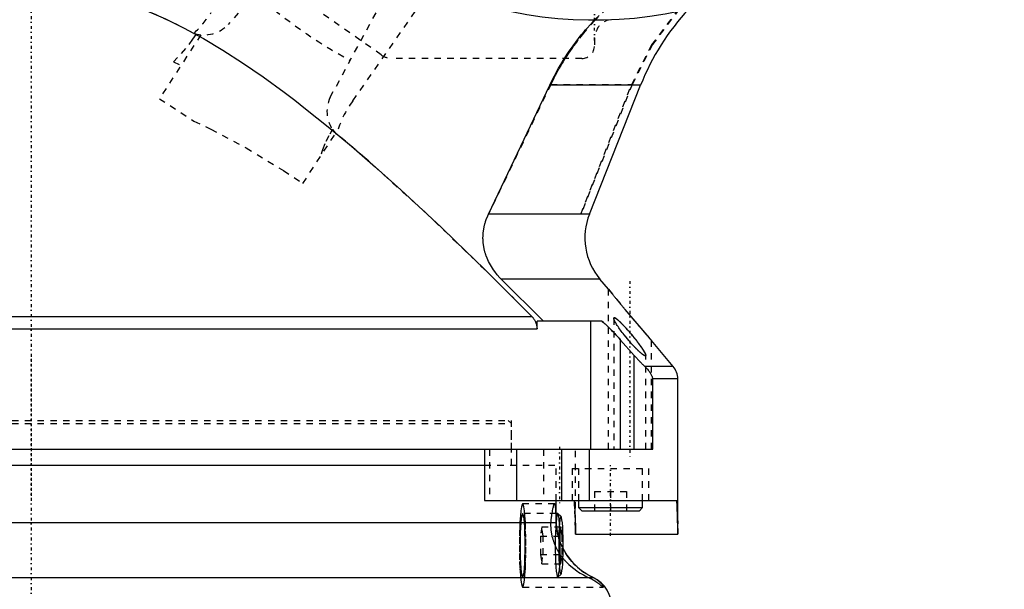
# Model space of a CAD drawing. Extents: x -152 to 484, y -5 to 754.
# Tile 4 of 13: x -2 to 152, y 177 to 266. Entities that reach past the tile are written whole.
import ezdxf

# ---------------------------------------------------------------- set-up
doc = ezdxf.new("R2010")
doc.units = 0
doc.linetypes.add('CENTER', pattern=[1.5, 0.45, -0.5, 0.05, -0.5])
doc.linetypes.add('DASHED', pattern=[2, 1, -1])
for name, color, linetype in [('AM_0', 7, 'CONTINUOUS'), ('AM_3', 7, 'DASHED'), ('AM_7', 7, 'CENTER')]:
    doc.layers.add(name, color=color, linetype=linetype)

msp = doc.modelspace()

# ---------------------------------------------------------------- linework, layer by layer
at = {"layer": 'AM_0', "color": 7, "linetype": 'CONTINUOUS'}
for p, q in [((71.44, 235.7), (80.99, 255.81)), ((95.18, 255.81), (80.99, 255.81)), ((87.2, 235.7), (95.18, 255.81)), ((87.2, 235.7), (71.44, 235.7)), ((88.84, 225.57), (73.43, 225.57)), ((80.02, 219), (73.43, 225.57)), ((90.15, 224), (88.84, 225.57)), ((92.75, 220.84), (95.86, 217.17)), ((-81.67, 219.73), (78.19, 219.73)), ((89.13, 219), (79.01, 219)), ((79.01, 217.82), (79.01, 219)), ((87.4, 199), (87.4, 219)), ((-87.66, 217.82), (79.01, 217.82)), ((92.07, 199), (92.07, 216.05)), ((92.07, 216.05), (94.21, 213.63)), ((96.83, 216.06), (96.9, 215.97)), ((100.3, 211.93), (96.9, 215.97)), ((94.21, 199), (94.21, 213.63)), ((100.3, 211.93), (95.86, 211.93)), ((97.09, 199), (97.09, 210)), ((101, 210), (97.09, 210)), ((101, 185.75), (101, 210)), ((-97, 199), (97.09, 199)), ((70.81, 199), (70.81, 191)), ((75.81, 199), (75.81, 191)), ((82.85, 199), (82.85, 191)), ((87.16, 199), (87.16, 191)), ((-82, 196.5), (70.81, 196.5)), ((70.81, 191), (100.86, 191)), ((82, 187.6), (82, 191)), ((85.5, 191), (85.5, 189.9)), ((95.5, 189.9), (95.5, 191)), ((85.5, 189.9), (86, 189.4)), ((85.5, 189.9), (95.5, 189.9)), ((86, 189.4), (95, 189.4)), ((95, 189.4), (95.5, 189.9)), ((82.25, 189), (82, 189)), ((82.77, 188.49), (82.28, 188.98)), ((-80.62, 187.6), (82, 187.6)), ((85, 185.75), (101, 185.75)), ((-108.2, 179), (87.75, 179))]:
    msp.add_line(p, q, dxfattribs=at)
for points in [[(82.64, 184.52), (82.62, 185.54), (82.59, 186.5), (82.54, 187.34), (82.48, 188.04), (82.41, 188.57), (82.33, 188.89), (82.25, 189)], [(83.1, 183.49), (83.1, 184.39), (83.08, 185.27), (83.06, 186.11), (83.02, 186.86), (82.97, 187.5), (82.91, 187.99), (82.84, 188.33), (82.77, 188.49)]]:
    msp.add_lwpolyline(points, dxfattribs=at)
for points in [[(13.77, 269, 0), (15.2, 268.52, 0), (18.08, 267.43, 0), (20.98, 266.16, 0), (22.44, 265.46, 0), (23.91, 264.71, 0), (26.89, 263.09, 0), (29.93, 261.29, 0), (33.03, 259.3, 0), (36.22, 257.12, 0), (39.49, 254.74, 0), (41.17, 253.47, 0), (42.87, 252.15, 0), (46.37, 249.35, 0), (50.01, 246.31, 0), (53.8, 243.03, 0), (57.75, 239.49, 0), (61.89, 235.67, 0), (64.04, 233.65, 0), (66.24, 231.54, 0), (70.82, 227.09, 0), (75.66, 222.28, 0), (78.19, 219.73, 0)], [(80.99, 255.81, 0), (81.13, 256.11, 0), (81.41, 256.7, 0), (81.72, 257.29, 0), (81.88, 257.59, 0), (82.04, 257.89, 0), (82.37, 258.48, 0), (82.72, 259.08, 0), (83.08, 259.67, 0), (83.45, 260.26, 0), (83.84, 260.84, 0), (84.03, 261.13, 0), (84.23, 261.42, 0), (84.64, 261.99, 0), (85.06, 262.56, 0), (85.49, 263.11, 0), (85.93, 263.66, 0), (86.38, 264.2, 0), (86.6, 264.47, 0), (86.83, 264.73, 0), (87.29, 265.25, 0), (87.76, 265.76, 0), (87.99, 266.01, 0)], [(73.43, 225.57, 0), (73.21, 225.78, 0), (72.8, 226.24, 0), (72.4, 226.74, 0), (72.22, 226.99, 0), (72.04, 227.25, 0), (71.72, 227.78, 0), (71.44, 228.31, 0), (71.2, 228.85, 0), (71.07, 229.18, 0), (71.04, 229.28, 0), (71, 229.37, 0), (70.99, 229.42, 0), (70.97, 229.47, 0), (70.94, 229.57, 0), (70.91, 229.67, 0), (70.88, 229.77, 0), (70.85, 229.87, 0), (70.83, 229.97, 0), (70.81, 230.03, 0), (70.8, 230.08, 0), (70.78, 230.18, 0), (70.75, 230.28, 0), (70.74, 230.33, 0), (70.73, 230.38, 0), (70.71, 230.49, 0), (70.7, 230.59, 0), (70.69, 230.64, 0), (70.68, 230.69, 0), (70.66, 230.8, 0), (70.65, 230.9, 0), (70.63, 231, 0), (70.62, 231.11, 0), (70.61, 231.21, 0), (70.61, 231.26, 0), (70.6, 231.31, 0), (70.59, 231.41, 0), (70.59, 231.51, 0), (70.58, 231.61, 0), (70.58, 231.71, 0), (70.58, 231.81, 0), (70.57, 231.86, 0), (70.57, 231.91, 0), (70.57, 232, 0), (70.57, 232.1, 0), (70.58, 232.2, 0), (70.58, 232.3, 0), (70.58, 232.4, 0), (70.59, 232.45, 0), (70.59, 232.5, 0), (70.59, 232.6, 0), (70.6, 232.7, 0), (70.61, 232.8, 0), (70.62, 232.9, 0), (70.64, 233.01, 0), (70.64, 233.06, 0), (70.65, 233.11, 0), (70.66, 233.21, 0), (70.68, 233.32, 0), (70.7, 233.42, 0), (70.72, 233.52, 0), (70.74, 233.62, 0), (70.75, 233.68, 0), (70.76, 233.73, 0), (70.78, 233.83, 0), (70.8, 233.93, 0), (70.82, 233.98, 0), (70.83, 234.03, 0), (70.86, 234.14, 0), (70.88, 234.24, 0), (70.9, 234.29, 0), (70.91, 234.34, 0), (70.94, 234.44, 0), (70.97, 234.54, 0), (71.09, 234.88, 0), (71.32, 235.44, 0), (71.44, 235.7, 0)], [(96.9, 215.97, 0), (96.9, 215.97, 0), (96.9, 215.98, 0), (96.89, 215.99, 0), (96.88, 215.99, 0), (96.88, 216, 0), (96.86, 216.02, 0), (96.84, 216.04, 0), (96.82, 216.07, 0), (96.79, 216.1, 0), (96.76, 216.13, 0), (96.74, 216.15, 0), (96.72, 216.17, 0), (96.69, 216.22, 0), (96.65, 216.26, 0), (96.6, 216.31, 0), (96.56, 216.37, 0), (96.51, 216.42, 0), (96.48, 216.45, 0), (96.46, 216.48, 0), (96.4, 216.54, 0), (96.35, 216.61, 0), (96.32, 216.64, 0), (96.29, 216.67, 0), (96.23, 216.74, 0), (96.17, 216.81, 0), (96.14, 216.85, 0), (96.11, 216.89, 0), (96.04, 216.96, 0), (95.98, 217.03, 0), (95.92, 217.11, 0), (95.85, 217.18, 0), (95.78, 217.26, 0), (95.75, 217.3, 0), (95.72, 217.34, 0), (95.65, 217.42, 0), (95.58, 217.5, 0), (95.51, 217.58, 0), (95.44, 217.66, 0), (95.36, 217.75, 0), (95.33, 217.79, 0), (95.29, 217.84, 0), (95.21, 217.92, 0), (95.14, 218.01, 0), (95.06, 218.1, 0), (94.98, 218.19, 0), (94.9, 218.29, 0), (94.86, 218.33, 0), (94.83, 218.38, 0), (94.75, 218.47, 0), (94.67, 218.56, 0), (94.59, 218.66, 0), (94.51, 218.75, 0), (94.43, 218.85, 0), (94.39, 218.89, 0), (94.34, 218.94, 0), (94.26, 219.04, 0), (94.18, 219.13, 0), (94.1, 219.23, 0), (94.02, 219.32, 0), (93.94, 219.42, 0), (93.9, 219.46, 0), (93.86, 219.51, 0), (93.78, 219.61, 0), (93.7, 219.7, 0), (93.67, 219.75, 0), (93.63, 219.79, 0), (93.55, 219.88, 0), (93.47, 219.98, 0), (93.43, 220.02, 0), (93.4, 220.07, 0), (93.32, 220.16, 0), (93.24, 220.25, 0), (93.17, 220.34, 0), (93.09, 220.43, 0), (93.01, 220.52, 0), (92.97, 220.57, 0), (92.93, 220.62, 0), (92.85, 220.71, 0), (92.78, 220.81, 0), (92.7, 220.9, 0), (92.62, 221, 0), (92.54, 221.09, 0), (92.5, 221.14, 0), (92.46, 221.19, 0), (92.38, 221.28, 0), (92.3, 221.37, 0), (92.23, 221.47, 0), (92.15, 221.56, 0), (92.07, 221.66, 0), (92.03, 221.7, 0), (91.99, 221.75, 0), (91.92, 221.84, 0), (91.84, 221.93, 0), (91.77, 222.02, 0), (91.69, 222.11, 0), (91.62, 222.2, 0), (91.58, 222.25, 0), (91.55, 222.29, 0), (91.47, 222.38, 0), (91.4, 222.46, 0), (91.33, 222.55, 0), (91.27, 222.63, 0), (91.2, 222.71, 0), (91.17, 222.75, 0), (91.13, 222.79, 0), (91.07, 222.87, 0), (91.01, 222.95, 0), (90.97, 222.99, 0), (90.94, 223.02, 0), (90.88, 223.1, 0), (90.83, 223.17, 0), (90.8, 223.2, 0), (90.77, 223.24, 0), (90.71, 223.31, 0), (90.65, 223.38, 0), (90.6, 223.45, 0), (90.55, 223.51, 0), (90.49, 223.57, 0), (90.47, 223.6, 0), (90.45, 223.63, 0), (90.4, 223.69, 0), (90.36, 223.75, 0), (90.31, 223.8, 0), (90.28, 223.84, 0), (90.24, 223.89, 0), (90.23, 223.91, 0), (90.21, 223.92, 0), (90.18, 223.96, 0), (90.16, 223.99, 0), (90.15, 224, 0)], [(78.19, 219.73, 0), (78.23, 219.69, 0), (78.31, 219.6, 0), (78.39, 219.51, 0), (78.42, 219.46, 0), (78.46, 219.41, 0), (78.53, 219.32, 0), (78.6, 219.21, 0), (78.66, 219.11, 0), (78.72, 219.01, 0), (78.77, 218.91, 0), (78.79, 218.85, 0), (78.81, 218.8, 0), (78.85, 218.69, 0), (78.89, 218.58, 0), (78.92, 218.46, 0), (78.95, 218.34, 0), (78.97, 218.23, 0), (78.98, 218.17, 0), (78.99, 218.11, 0), (79, 217.99, 0), (79.01, 217.87, 0), (79.01, 217.82, 0)], [(89.13, 219, 0), (89.21, 218.93, 0), (89.37, 218.79, 0), (89.53, 218.65, 0), (89.61, 218.58, 0), (89.69, 218.51, 0), (89.85, 218.36, 0), (90.01, 218.21, 0), (90.17, 218.05, 0), (90.33, 217.89, 0), (90.5, 217.73, 0), (90.58, 217.65, 0), (90.66, 217.56, 0), (90.83, 217.39, 0), (90.99, 217.22, 0), (91.16, 217.05, 0), (91.33, 216.87, 0), (91.49, 216.69, 0), (91.58, 216.6, 0), (91.66, 216.51, 0), (91.83, 216.32, 0), (91.99, 216.14, 0), (92.07, 216.05, 0)], [(91, 219.44, 0), (91, 219.45, 0), (91, 219.47, 0), (91.01, 219.49, 0), (91.01, 219.5, 0), (91.02, 219.51, 0), (91.03, 219.52, 0), (91.05, 219.53, 0), (91.07, 219.53, 0), (91.09, 219.53, 0), (91.12, 219.52, 0), (91.13, 219.52, 0), (91.15, 219.52, 0), (91.18, 219.5, 0), (91.21, 219.49, 0), (91.25, 219.47, 0), (91.29, 219.44, 0), (91.33, 219.41, 0), (91.36, 219.4, 0), (91.38, 219.38, 0), (91.43, 219.35, 0), (91.48, 219.31, 0), (91.5, 219.29, 0), (91.53, 219.27, 0), (91.58, 219.23, 0), (91.64, 219.18, 0), (91.66, 219.16, 0), (91.69, 219.13, 0), (91.75, 219.08, 0), (91.81, 219.03, 0), (91.86, 218.98, 0), (91.92, 218.93, 0), (91.98, 218.87, 0), (92.01, 218.84, 0), (92.04, 218.82, 0), (92.09, 218.76, 0), (92.15, 218.7, 0), (92.21, 218.64, 0), (92.27, 218.58, 0), (92.33, 218.52, 0), (92.37, 218.49, 0), (92.4, 218.46, 0), (92.46, 218.39, 0), (92.52, 218.33, 0), (92.58, 218.26, 0), (92.65, 218.19, 0), (92.71, 218.13, 0), (92.74, 218.09, 0), (92.77, 218.06, 0), (92.84, 217.99, 0), (92.9, 217.92, 0), (92.97, 217.85, 0), (93.03, 217.78, 0), (93.1, 217.71, 0), (93.13, 217.67, 0), (93.16, 217.63, 0), (93.22, 217.56, 0), (93.29, 217.49, 0), (93.35, 217.42, 0), (93.41, 217.34, 0), (93.48, 217.27, 0), (93.51, 217.23, 0), (93.54, 217.2, 0), (93.6, 217.13, 0), (93.66, 217.05, 0), (93.69, 217.02, 0), (93.73, 216.98, 0), (93.79, 216.91, 0), (93.85, 216.84, 0), (93.87, 216.8, 0), (93.9, 216.77, 0), (93.96, 216.7, 0), (94.02, 216.63, 0), (94.08, 216.56, 0), (94.13, 216.49, 0), (94.19, 216.42, 0), (94.22, 216.38, 0), (94.25, 216.35, 0), (94.31, 216.27, 0), (94.36, 216.2, 0), (94.42, 216.13, 0), (94.48, 216.06, 0), (94.54, 215.98, 0), (94.56, 215.95, 0), (94.59, 215.91, 0), (94.65, 215.84, 0), (94.71, 215.77, 0), (94.76, 215.69, 0), (94.82, 215.62, 0), (94.87, 215.55, 0), (94.9, 215.51, 0), (94.92, 215.47, 0), (94.98, 215.4, 0), (95.03, 215.33, 0), (95.08, 215.26, 0), (95.13, 215.19, 0), (95.18, 215.12, 0), (95.21, 215.09, 0), (95.23, 215.05, 0), (95.28, 214.98, 0), (95.33, 214.92, 0), (95.37, 214.85, 0), (95.42, 214.79, 0), (95.46, 214.72, 0), (95.48, 214.69, 0), (95.5, 214.66, 0), (95.54, 214.6, 0), (95.58, 214.54, 0), (95.6, 214.51, 0), (95.62, 214.48, 0), (95.65, 214.42, 0), (95.69, 214.36, 0), (95.71, 214.33, 0), (95.72, 214.31, 0), (95.76, 214.25, 0), (95.79, 214.19, 0), (95.82, 214.14, 0), (95.85, 214.09, 0), (95.87, 214.04, 0), (95.89, 214.01, 0), (95.9, 213.99, 0), (95.92, 213.94, 0), (95.94, 213.9, 0), (95.96, 213.85, 0), (95.97, 213.81, 0), (95.98, 213.78, 0), (95.99, 213.76, 0), (95.99, 213.74, 0), (96, 213.71, 0), (96, 213.68, 0), (96, 213.67, 0)], [(92.83, 216.59, 0), (92.76, 216.68, 0), (92.61, 216.87, 0), (92.47, 217.05, 0), (92.39, 217.14, 0), (92.32, 217.24, 0), (92.18, 217.42, 0), (92.05, 217.61, 0), (91.91, 217.8, 0), (91.79, 217.98, 0), (91.66, 218.16, 0), (91.61, 218.24, 0), (91.55, 218.33, 0), (91.44, 218.49, 0), (91.35, 218.65, 0), (91.3, 218.74, 0), (91.28, 218.76, 0), (91.27, 218.79, 0), (91.26, 218.8, 0), (91.25, 218.81, 0), (91.24, 218.84, 0), (91.23, 218.86, 0), (91.22, 218.88, 0), (91.2, 218.91, 0), (91.19, 218.93, 0), (91.18, 218.94, 0), (91.18, 218.95, 0), (91.17, 218.98, 0), (91.15, 219, 0), (91.14, 219.02, 0), (91.13, 219.04, 0), (91.12, 219.07, 0), (91.12, 219.08, 0), (91.11, 219.09, 0), (91.1, 219.11, 0), (91.09, 219.13, 0), (91.09, 219.14, 0), (91.08, 219.15, 0), (91.07, 219.17, 0), (91.07, 219.19, 0), (91.06, 219.2, 0), (91.06, 219.21, 0), (91.05, 219.23, 0), (91.04, 219.25, 0), (91.04, 219.27, 0), (91.03, 219.29, 0), (91.03, 219.3, 0), (91.02, 219.31, 0), (91.02, 219.32, 0), (91.02, 219.34, 0), (91.01, 219.35, 0), (91.01, 219.37, 0), (91.01, 219.38, 0), (91, 219.39, 0), (91, 219.4, 0), (91, 219.41, 0), (91, 219.42, 0), (91, 219.43, 0), (91, 219.44, 0)], [(96, 213.67, 0), (96, 213.66, 0), (96, 213.65, 0), (96, 213.64, 0), (96, 213.63, 0), (95.99, 213.63, 0), (95.99, 213.62, 0), (95.98, 213.61, 0), (95.98, 213.6, 0), (95.97, 213.59, 0), (95.96, 213.59, 0), (95.96, 213.59, 0), (95.95, 213.59, 0), (95.94, 213.58, 0), (95.93, 213.58, 0), (95.92, 213.58, 0), (95.91, 213.58, 0), (95.89, 213.59, 0), (95.88, 213.59, 0), (95.88, 213.59, 0), (95.86, 213.59, 0), (95.84, 213.6, 0), (95.83, 213.6, 0), (95.82, 213.61, 0), (95.8, 213.62, 0), (95.78, 213.63, 0), (95.77, 213.63, 0), (95.76, 213.64, 0), (95.74, 213.65, 0), (95.72, 213.66, 0), (95.69, 213.68, 0), (95.67, 213.69, 0), (95.64, 213.71, 0), (95.63, 213.72, 0), (95.62, 213.72, 0), (95.59, 213.74, 0), (95.56, 213.76, 0), (95.54, 213.78, 0), (95.51, 213.8, 0), (95.48, 213.83, 0), (95.46, 213.84, 0), (95.45, 213.85, 0), (95.42, 213.87, 0), (95.39, 213.9, 0), (95.35, 213.92, 0), (95.32, 213.95, 0), (95.29, 213.98, 0), (95.27, 213.99, 0), (95.26, 214, 0), (95.22, 214.03, 0), (95.19, 214.06, 0), (95.16, 214.09, 0), (95.12, 214.12, 0), (95.09, 214.15, 0), (95.07, 214.16, 0), (95.06, 214.18, 0), (95.02, 214.21, 0), (94.99, 214.24, 0), (94.95, 214.28, 0), (94.92, 214.31, 0), (94.88, 214.34, 0), (94.86, 214.36, 0), (94.85, 214.37, 0), (94.81, 214.41, 0), (94.78, 214.44, 0), (94.76, 214.46, 0), (94.74, 214.47, 0), (94.71, 214.51, 0), (94.68, 214.54, 0), (94.66, 214.56, 0), (94.64, 214.57, 0), (94.61, 214.61, 0), (94.57, 214.64, 0), (94.53, 214.68, 0), (94.5, 214.72, 0), (94.46, 214.75, 0), (94.44, 214.77, 0), (94.43, 214.79, 0), (94.39, 214.83, 0), (94.35, 214.86, 0), (94.32, 214.9, 0), (94.28, 214.94, 0), (94.24, 214.98, 0), (94.23, 215, 0), (94.21, 215.02, 0), (94.17, 215.06, 0), (94.13, 215.1, 0), (94, 215.24, 0), (93.78, 215.48, 0), (93.56, 215.73, 0), (93.45, 215.86, 0), (93.34, 215.98, 0), (93.13, 216.23, 0), (92.93, 216.48, 0), (92.83, 216.59, 0)], [(94.21, 213.63, 0), (94.25, 213.58, 0), (94.35, 213.47, 0), (94.44, 213.37, 0), (94.49, 213.32, 0), (94.53, 213.27, 0), (94.63, 213.16, 0), (94.72, 213.06, 0), (94.81, 212.96, 0), (94.91, 212.86, 0), (95, 212.77, 0), (95.05, 212.72, 0), (95.09, 212.67, 0), (95.19, 212.58, 0), (95.28, 212.48, 0), (95.37, 212.39, 0), (95.46, 212.31, 0), (95.55, 212.22, 0), (95.59, 212.18, 0), (95.64, 212.14, 0), (95.73, 212.05, 0), (95.81, 211.97, 0), (95.86, 211.93, 0)], [(95.86, 211.93, 0), (95.91, 211.88, 0), (96.01, 211.78, 0), (96.11, 211.68, 0), (96.16, 211.63, 0), (96.2, 211.58, 0), (96.29, 211.48, 0), (96.38, 211.37, 0), (96.46, 211.27, 0), (96.53, 211.16, 0), (96.61, 211.05, 0), (96.64, 211, 0), (96.68, 210.95, 0), (96.74, 210.84, 0), (96.8, 210.73, 0), (96.86, 210.62, 0), (96.91, 210.5, 0), (96.96, 210.39, 0), (96.98, 210.34, 0), (97, 210.28, 0), (97.04, 210.17, 0), (97.07, 210.06, 0), (97.09, 210, 0)], [(84.84, 191, 0), (84.89, 190.13, 0), (84.96, 188.38, 0), (85, 186.63, 0), (85, 185.75, 0)], [(101, 185.75, 0), (101, 186.63, 0), (100.97, 188.38, 0), (100.91, 190.13, 0), (100.86, 191, 0)], [(83.05, 183.59, 0), (83.03, 183.62, 0), (82.99, 183.69, 0), (82.96, 183.76, 0), (82.95, 183.79, 0), (82.93, 183.82, 0), (82.9, 183.89, 0), (82.87, 183.96, 0), (82.84, 184.03, 0), (82.81, 184.1, 0), (82.78, 184.17, 0), (82.76, 184.2, 0), (82.75, 184.24, 0), (82.72, 184.31, 0), (82.69, 184.38, 0), (82.66, 184.45, 0), (82.64, 184.52, 0), (82.61, 184.59, 0), (82.6, 184.62, 0), (82.58, 184.66, 0), (82.56, 184.73, 0), (82.53, 184.8, 0), (82.52, 184.84, 0)]]:
    msp.add_polyline3d(points, dxfattribs=at)
for centre, radius, start, end in [((88, 330), 64, 173, 22.5333), ((130.5, 241.8), 38, 137.0075, 158.3631), ((96.49, 232), 10, 158.2818, 220.0503), ((98, 210), 3, 0, 40.0495), ((91.99, 188.06), 10, 182.6183, 198.7833), ((91.99, 188.06), 10, 206.5626, 244.9154), ((85.66, 174.46), 5, 356.1895, 65.3049)]:
    msp.add_arc(centre, radius, start, end, dxfattribs=at)
at = {"layer": 'AM_3', "color": 6, "linetype": 'DASHED'}
for p, q in [((45.59, 282.07), (30.78, 265.32)), ((50.25, 253.38), (65.82, 275.66)), ((54.68, 260.54), (37.35, 272.66)), ((46.71, 253.94), (57.32, 273.49)), ((87.99, 266.01), (88.79, 266.82)), ((26.51, 263.69), (20.03, 253.72)), ((25.42, 263.91), (25.41, 263.91)), ((25.41, 263.91), (25.77, 263.8)), ((25.73, 263.74), (25.45, 263.9)), ((88, 263.1), (88, 262)), ((86, 260), (56.4, 260)), ((22.23, 259.46), (23.41, 258.92)), ((81.17, 255.96), (71.44, 235.7)), ((81.17, 255.96), (93.89, 255.96)), ((93.89, 255.96), (85.88, 235.7)), ((85.88, 235.7), (93.73, 255.81)), ((20.03, 253.72), (25.42, 250.22)), ((42.45, 240.5), (47.53, 248.32)), ((47.39, 248.51), (47.03, 248.81)), ((47.07, 248.89), (47.72, 248.12)), ((47.72, 248.12), (47.74, 248.22)), ((45.44, 245.1), (45.35, 245.16)), ((90.1, 224), (90.1, 199)), ((90.1, 224), (90.15, 224)), ((90.15, 224), (92.75, 220.84)), ((91, 219.44), (91, 199)), ((95.86, 217.17), (96.83, 216.06)), ((92.74, 216.71), (92.93, 216.47)), ((96.9, 199), (96.9, 215.97)), ((96, 199), (96, 213.67)), ((-75, 203.5), (75, 203.5)), ((75, 203), (74.5, 203.5)), ((75, 199), (75, 203.5)), ((-75, 203), (75, 203)), ((75, 196.5), (75, 203)), ((71.6, 199), (71.6, 191)), ((80, 199), (80, 191)), ((85, 185.75), (85, 199)), ((70.81, 196.5), (82, 196.5)), ((82, 191), (82, 196.5)), ((84.5, 196), (84.5, 191)), ((84.5, 196), (96.5, 196)), ((85.5, 196), (85.5, 191)), ((95.5, 191), (95.5, 196)), ((96.5, 191), (96.5, 196)), ((88, 192.4), (93, 192.4)), ((88, 192.4), (88, 189.4)), ((90.5, 192.4), (90.5, 189.4)), ((93, 192.4), (93, 189.4)), ((81.75, 190.5), (76.76, 190.5)), ((82, 189), (76.76, 189)), ((79.76, 186.89), (79.56, 185.44)), ((79.76, 186.89), (82.75, 186.89)), ((79.95, 185.44), (79.76, 186.89)), ((82, 187.6), (81.99, 187.6)), ((82.75, 186.89), (82.55, 185.44)), ((82.94, 185.44), (82.75, 186.89)), ((79.56, 185.44), (79.56, 182.56)), ((79.56, 185.44), (82.94, 185.44)), ((79.95, 182.56), (79.95, 185.44)), ((82.55, 185.44), (82.55, 182.56)), ((82.94, 182.56), (82.94, 185.44)), ((79.56, 182.56), (82.94, 182.56)), ((79.56, 182.56), (79.76, 181.11)), ((79.76, 181.11), (79.95, 182.56)), ((82.55, 182.56), (82.75, 181.11)), ((82.75, 181.11), (82.94, 182.56)), ((79.76, 181.11), (82.75, 181.11)), ((82.28, 179.02), (82.77, 179.51)), ((76.76, 177.5), (89.35, 177.5))]:
    msp.add_line(p, q, dxfattribs=at)
for points in [[(118.76, 278.49), (112.25, 276.02), (106.3, 272.38), (101.12, 267.69), (96.88, 262.1), (93.73, 255.81)], [(118.68, 278.44), (112.24, 275.97), (106.36, 272.35), (101.23, 267.7), (97.03, 262.18), (93.89, 255.96)], [(82.25, 189), (82.17, 188.91), (82.1, 188.63), (82.03, 188.19), (81.98, 187.59), (81.93, 186.85), (81.89, 186.02), (81.87, 185.1), (81.86, 184.15), (81.86, 183.19), (81.88, 182.26), (81.91, 181.39), (81.96, 180.62), (82.02, 179.98), (82.08, 179.49), (82.15, 179.16), (82.22, 179.01), (82.3, 179.04), (82.37, 179.26), (82.44, 179.66), (82.5, 180.21), (82.55, 180.91), (82.6, 181.72), (82.62, 182.61), (82.64, 183.56), (82.64, 184.52)], [(82.77, 188.49), (82.71, 188.47), (82.64, 188.28), (82.58, 187.94), (82.52, 187.44), (82.47, 186.81), (82.43, 186.08), (82.41, 185.27), (82.4, 184.41), (82.4, 183.53), (82.41, 182.67), (82.44, 181.87), (82.48, 181.14), (82.52, 180.52), (82.58, 180.03), (82.64, 179.7), (82.71, 179.52), (82.78, 179.52), (82.85, 179.68), (82.91, 180.01), (82.97, 180.49), (83.02, 181.1), (83.05, 181.83), (83.08, 182.63), (83.1, 183.49)]]:
    msp.add_lwpolyline(points, dxfattribs=at)
for points in [[(76.76, 177.5), (76.86, 177.62), (76.96, 177.99), (77.05, 178.6), (77.12, 179.4), (77.19, 180.39), (77.23, 181.51), (77.26, 182.73), (77.27, 184), (77.26, 185.27), (77.23, 186.49), (77.19, 187.61), (77.12, 188.6), (77.05, 189.4), (76.96, 190.01), (76.86, 190.38), (76.76, 190.5), (76.67, 190.38), (76.57, 190.01), (76.48, 189.4), (76.41, 188.6), (76.34, 187.61), (76.3, 186.49), (76.27, 185.27), (76.26, 184), (76.27, 182.73), (76.3, 181.51), (76.34, 180.39), (76.41, 179.4), (76.48, 178.6), (76.57, 177.99), (76.67, 177.62)], [(76.76, 189), (76.69, 188.9), (76.62, 188.62), (76.55, 188.16), (76.49, 187.54), (76.44, 186.78), (76.4, 185.91), (76.38, 184.98), (76.37, 184), (76.38, 183.02), (76.4, 182.09), (76.44, 181.22), (76.49, 180.46), (76.55, 179.84), (76.62, 179.38), (76.69, 179.1), (76.76, 179), (76.84, 179.1), (76.91, 179.38), (76.98, 179.84), (77.04, 180.46), (77.09, 181.22), (77.13, 182.09), (77.15, 183.02), (77.16, 184), (77.15, 184.98), (77.13, 185.91), (77.09, 186.78), (77.04, 187.54), (76.98, 188.16), (76.91, 188.62), (76.84, 188.9)]]:
    msp.add_lwpolyline(points, close=True, dxfattribs=at)
for points in [[(25.42, 263.91, 0), (23.44, 264.96, 0), (19.54, 266.81, 0), (17.29, 267.75, 0), (16.64, 267.99, 0), (16, 268.23, 0), (15.69, 268.35, 0), (15.37, 268.46, 0), (14.73, 268.68, 0), (14.09, 268.9, 0), (13.77, 269, 0)], [(89.96, 267.84, 0), (88.09, 265.99, 0), (86.28, 263.95, 0), (85.42, 262.87, 0), (85.28, 262.69, 0), (85, 262.32, 0), (84.73, 261.95, 0), (84.59, 261.76, 0), (84.46, 261.57, 0), (84.19, 261.19, 0), (83.94, 260.81, 0), (83.68, 260.43, 0), (83.43, 260.05, 0), (83.19, 259.66, 0), (83.07, 259.47, 0), (82.95, 259.27, 0), (82.72, 258.88, 0), (82.49, 258.49, 0), (82.27, 258.1, 0), (82.06, 257.71, 0), (81.85, 257.32, 0), (81.75, 257.13, 0), (81.65, 256.93, 0), (81.46, 256.54, 0), (81.27, 256.16, 0), (81.17, 255.96, 0)], [(25.73, 263.74, 0), (25.21, 262.99, 0), (24.09, 261.53, 0), (22.87, 260.13, 0), (22.23, 259.46, 0)], [(25.42, 250.22, 0), (28.07, 248.96, 0), (33.57, 246.04, 0), (39.39, 242.51, 0), (42.45, 240.5, 0)], [(45.35, 245.16, 0), (45.56, 245.81, 0), (46.06, 247.07, 0), (46.68, 248.25, 0), (47.03, 248.81, 0)], [(78.19, 219.73, 0), (72.31, 225.62, 0), (61.64, 235.9, 0), (52.14, 244.48, 0), (47.74, 248.22, 0)], [(92.07, 216.05, 0), (91.99, 216.14, 0), (91.83, 216.32, 0), (91.66, 216.51, 0), (91.58, 216.6, 0), (91.49, 216.69, 0), (91.33, 216.87, 0), (91.16, 217.05, 0), (90.99, 217.22, 0), (90.83, 217.39, 0), (90.66, 217.56, 0), (90.58, 217.65, 0), (90.5, 217.73, 0), (90.33, 217.89, 0), (90.17, 218.05, 0), (90.01, 218.21, 0), (89.85, 218.36, 0), (89.69, 218.51, 0), (89.61, 218.58, 0), (89.53, 218.65, 0), (89.37, 218.79, 0), (89.21, 218.93, 0), (89.13, 219, 0)], [(94.05, 216.59, 0), (93.95, 216.71, 0), (93.75, 216.95, 0), (93.55, 217.19, 0), (93.44, 217.31, 0), (93.34, 217.43, 0), (93.13, 217.67, 0), (92.91, 217.91, 0), (92.7, 218.14, 0), (92.58, 218.27, 0), (92.54, 218.31, 0), (92.51, 218.34, 0), (92.49, 218.36, 0), (92.47, 218.38, 0), (92.44, 218.42, 0), (92.4, 218.45, 0), (92.37, 218.49, 0), (92.33, 218.52, 0), (92.3, 218.56, 0), (92.28, 218.57, 0), (92.27, 218.59, 0), (92.23, 218.62, 0), (92.2, 218.66, 0), (92.18, 218.67, 0), (92.17, 218.69, 0), (92.13, 218.72, 0), (92.1, 218.75, 0), (92.08, 218.77, 0), (92.07, 218.79, 0), (92.04, 218.82, 0), (92, 218.85, 0), (91.97, 218.88, 0), (91.94, 218.91, 0), (91.91, 218.94, 0), (91.89, 218.95, 0), (91.88, 218.97, 0), (91.84, 219, 0), (91.81, 219.03, 0), (91.78, 219.06, 0), (91.75, 219.08, 0), (91.72, 219.11, 0), (91.7, 219.13, 0), (91.68, 219.14, 0), (91.65, 219.17, 0), (91.62, 219.19, 0), (91.59, 219.22, 0), (91.56, 219.24, 0), (91.53, 219.27, 0), (91.52, 219.28, 0), (91.5, 219.29, 0), (91.48, 219.31, 0), (91.45, 219.33, 0), (91.42, 219.35, 0), (91.39, 219.37, 0), (91.37, 219.39, 0), (91.36, 219.4, 0), (91.34, 219.41, 0), (91.32, 219.42, 0), (91.3, 219.44, 0), (91.27, 219.45, 0), (91.25, 219.47, 0), (91.23, 219.48, 0), (91.22, 219.48, 0), (91.21, 219.49, 0), (91.19, 219.5, 0), (91.17, 219.51, 0), (91.16, 219.51, 0), (91.15, 219.51, 0), (91.14, 219.52, 0), (91.12, 219.52, 0), (91.11, 219.53, 0), (91.1, 219.53, 0), (91.09, 219.53, 0), (91.08, 219.53, 0), (91.07, 219.53, 0), (91.06, 219.53, 0), (91.05, 219.53, 0), (91.04, 219.52, 0), (91.04, 219.52, 0), (91.03, 219.52, 0), (91.02, 219.51, 0), (91.02, 219.5, 0), (91.01, 219.49, 0), (91.01, 219.48, 0), (91, 219.48, 0), (91, 219.47, 0), (91, 219.46, 0), (91, 219.45, 0), (91, 219.44, 0)], [(96, 213.67, 0), (96, 213.68, 0), (96, 213.69, 0), (96, 213.7, 0), (96, 213.71, 0), (96, 213.71, 0), (95.99, 213.73, 0), (95.99, 213.74, 0), (95.99, 213.75, 0), (95.98, 213.77, 0), (95.98, 213.79, 0), (95.98, 213.79, 0), (95.97, 213.8, 0), (95.97, 213.82, 0), (95.96, 213.84, 0), (95.95, 213.86, 0), (95.95, 213.87, 0), (95.94, 213.89, 0), (95.94, 213.9, 0), (95.93, 213.91, 0), (95.92, 213.93, 0), (95.91, 213.95, 0), (95.91, 213.96, 0), (95.9, 213.97, 0), (95.89, 214, 0), (95.88, 214.02, 0), (95.88, 214.03, 0), (95.87, 214.04, 0), (95.86, 214.06, 0), (95.85, 214.08, 0), (95.84, 214.11, 0), (95.82, 214.13, 0), (95.81, 214.16, 0), (95.8, 214.17, 0), (95.8, 214.18, 0), (95.78, 214.2, 0), (95.77, 214.23, 0), (95.75, 214.25, 0), (95.74, 214.28, 0), (95.73, 214.3, 0), (95.72, 214.32, 0), (95.71, 214.33, 0), (95.7, 214.35, 0), (95.68, 214.38, 0), (95.62, 214.47, 0), (95.52, 214.63, 0), (95.41, 214.8, 0), (95.35, 214.88, 0), (95.29, 214.97, 0), (95.16, 215.16, 0), (95.02, 215.34, 0), (94.88, 215.54, 0), (94.73, 215.73, 0), (94.58, 215.93, 0), (94.51, 216.02, 0), (94.43, 216.12, 0), (94.28, 216.31, 0), (94.12, 216.5, 0), (94.05, 216.59, 0)], [(85, 185.75, 0), (85, 186.63, 0), (84.96, 188.38, 0), (84.89, 190.13, 0), (84.84, 191, 0)], [(100.86, 191, 0), (100.91, 190.13, 0), (100.97, 188.38, 0), (101, 186.63, 0), (101, 185.75, 0)], [(81.75, 190.5, 0), (81.74, 190.5, 0), (81.71, 190.48, 0), (81.68, 190.44, 0), (81.66, 190.42, 0), (81.64, 190.38, 0), (81.61, 190.31, 0), (81.58, 190.21, 0), (81.54, 190.09, 0), (81.51, 189.96, 0), (81.47, 189.8, 0), (81.45, 189.72, 0), (81.43, 189.63, 0), (81.4, 189.44, 0), (81.36, 189.24, 0), (81.32, 189.02, 0), (81.29, 188.79, 0), (81.26, 188.55, 0), (81.24, 188.43, 0), (81.22, 188.3, 0), (81.19, 188.03, 0), (81.16, 187.75, 0), (81.15, 187.6, 0)], [(81.99, 187.6, 0), (81.99, 187.75, 0), (81.99, 188.03, 0), (81.99, 188.3, 0), (81.98, 188.43, 0), (81.98, 188.55, 0), (81.98, 188.79, 0), (81.97, 189.02, 0), (81.96, 189.24, 0), (81.95, 189.44, 0), (81.94, 189.63, 0), (81.93, 189.72, 0), (81.93, 189.8, 0), (81.91, 189.96, 0), (81.9, 190.09, 0), (81.88, 190.21, 0), (81.86, 190.31, 0), (81.84, 190.38, 0), (81.82, 190.42, 0), (81.81, 190.44, 0), (81.79, 190.48, 0), (81.76, 190.5, 0), (81.75, 190.5, 0)], [(81.15, 187.6, 0), (81.15, 187.55, 0), (81.14, 187.46, 0), (81.14, 187.37, 0), (81.14, 187.33, 0), (81.14, 187.28, 0), (81.14, 187.19, 0), (81.14, 187.09, 0), (81.14, 187, 0), (81.15, 186.9, 0), (81.15, 186.81, 0), (81.15, 186.76, 0), (81.16, 186.71, 0), (81.16, 186.62, 0), (81.17, 186.52, 0), (81.18, 186.42, 0), (81.19, 186.32, 0), (81.2, 186.22, 0), (81.21, 186.17, 0), (81.22, 186.12, 0), (81.23, 186.02, 0), (81.25, 185.92, 0), (81.26, 185.87, 0), (81.27, 185.82, 0), (81.29, 185.72, 0), (81.31, 185.62, 0), (81.32, 185.57, 0), (81.33, 185.51, 0), (81.35, 185.41, 0), (81.38, 185.31, 0), (81.41, 185.21, 0), (81.43, 185.11, 0), (81.46, 185.01, 0), (81.48, 184.96, 0), (81.49, 184.91, 0), (81.53, 184.8, 0), (81.56, 184.7, 0), (81.59, 184.6, 0), (81.63, 184.5, 0), (81.67, 184.4, 0), (81.69, 184.35, 0), (81.71, 184.3, 0), (81.75, 184.21, 0), (81.79, 184.11, 0), (81.83, 184.01, 0), (81.87, 183.91, 0), (81.92, 183.81, 0), (81.94, 183.76, 0), (81.97, 183.72, 0), (82.01, 183.62, 0), (82.06, 183.52, 0), (82.11, 183.43, 0), (82.17, 183.33, 0), (82.22, 183.24, 0), (82.25, 183.19, 0), (82.27, 183.14, 0), (82.33, 183.05, 0), (82.38, 182.96, 0), (82.44, 182.87, 0), (82.5, 182.78, 0), (82.56, 182.69, 0), (82.59, 182.65, 0), (82.62, 182.6, 0), (82.68, 182.51, 0), (82.74, 182.43, 0), (82.77, 182.38, 0), (82.8, 182.34, 0), (82.87, 182.25, 0), (82.93, 182.17, 0), (82.96, 182.13, 0), (83, 182.09, 0), (83.06, 182, 0), (83.13, 181.92, 0), (83.2, 181.84, 0), (83.27, 181.76, 0), (83.34, 181.68, 0), (83.37, 181.64, 0), (83.41, 181.6, 0), (83.48, 181.52, 0), (83.55, 181.45, 0), (83.62, 181.37, 0), (83.7, 181.29, 0), (83.77, 181.22, 0), (83.81, 181.18, 0), (83.84, 181.15, 0), (83.92, 181.07, 0), (84, 181, 0), (84.27, 180.76, 0), (84.74, 180.37, 0), (85.24, 180.01, 0), (85.49, 179.84, 0), (85.75, 179.68, 0), (86.27, 179.39, 0), (86.79, 179.12, 0), (87.06, 179, 0)], [(82.52, 184.84, 0), (82.5, 184.92, 0), (82.44, 185.07, 0), (82.4, 185.23, 0), (82.37, 185.31, 0), (82.35, 185.39, 0), (82.31, 185.55, 0), (82.27, 185.71, 0), (82.23, 185.87, 0), (82.2, 186.03, 0), (82.17, 186.18, 0), (82.15, 186.26, 0), (82.14, 186.34, 0), (82.11, 186.49, 0), (82.09, 186.65, 0), (82.07, 186.8, 0), (82.05, 186.95, 0), (82.03, 187.1, 0), (82.03, 187.17, 0), (82.02, 187.24, 0), (82.01, 187.39, 0), (82, 187.53, 0), (81.99, 187.6, 0)], [(87.71, 179, 0), (87.55, 179.08, 0), (87.24, 179.24, 0), (86.94, 179.41, 0), (86.79, 179.5, 0), (86.64, 179.59, 0), (86.35, 179.79, 0), (86.06, 179.99, 0), (85.77, 180.21, 0), (85.5, 180.44, 0), (85.22, 180.69, 0), (85.09, 180.81, 0), (84.96, 180.94, 0), (84.7, 181.21, 0), (84.45, 181.49, 0), (84.2, 181.78, 0), (83.97, 182.08, 0), (83.74, 182.4, 0), (83.64, 182.56, 0), (83.53, 182.72, 0), (83.33, 183.06, 0), (83.14, 183.41, 0), (83.05, 183.59, 0)], [(87.06, 179, 0), (87.08, 178.99, 0), (87.12, 178.97, 0), (87.16, 178.96, 0), (87.18, 178.95, 0), (87.2, 178.94, 0), (87.24, 178.92, 0), (87.28, 178.9, 0), (87.31, 178.88, 0), (87.35, 178.86, 0), (87.39, 178.85, 0), (87.41, 178.84, 0), (87.43, 178.83, 0), (87.46, 178.81, 0), (87.5, 178.79, 0), (87.54, 178.77, 0), (87.57, 178.75, 0), (87.61, 178.73, 0), (87.63, 178.72, 0), (87.64, 178.71, 0), (87.68, 178.69, 0), (87.71, 178.67, 0), (87.73, 178.66, 0), (87.75, 178.65, 0), (87.78, 178.63, 0), (87.82, 178.61, 0), (87.83, 178.6, 0), (87.85, 178.59, 0), (87.88, 178.57, 0), (87.91, 178.55, 0), (87.95, 178.53, 0), (87.98, 178.51, 0), (88.01, 178.49, 0), (88.02, 178.48, 0), (88.04, 178.47, 0), (88.07, 178.45, 0), (88.1, 178.43, 0), (88.2, 178.36, 0), (88.36, 178.25, 0), (88.51, 178.14, 0), (88.65, 178.03, 0), (88.71, 177.98, 0), (88.78, 177.93, 0), (88.89, 177.84, 0), (88.99, 177.76, 0), (89.07, 177.69, 0), (89.15, 177.62, 0), (89.21, 177.58, 0), (89.24, 177.56, 0), (89.27, 177.54, 0), (89.31, 177.51, 0), (89.34, 177.5, 0), (89.35, 177.5, 0)], [(89.35, 177.5, 0), (89.36, 177.5, 0), (89.38, 177.51, 0), (89.38, 177.54, 0), (89.37, 177.56, 0), (89.37, 177.58, 0), (89.35, 177.63, 0), (89.31, 177.69, 0), (89.27, 177.76, 0), (89.21, 177.84, 0), (89.13, 177.93, 0), (89.09, 177.98, 0), (89.05, 178.03, 0), (88.95, 178.14, 0), (88.83, 178.25, 0), (88.7, 178.37, 0), (88.62, 178.44, 0), (88.59, 178.46, 0), (88.57, 178.48, 0), (88.55, 178.49, 0), (88.54, 178.5, 0), (88.51, 178.52, 0), (88.49, 178.54, 0), (88.46, 178.56, 0), (88.43, 178.58, 0), (88.4, 178.6, 0), (88.39, 178.61, 0), (88.38, 178.62, 0), (88.35, 178.64, 0), (88.32, 178.66, 0), (88.3, 178.67, 0), (88.29, 178.68, 0), (88.26, 178.69, 0), (88.23, 178.71, 0), (88.21, 178.72, 0), (88.2, 178.73, 0), (88.17, 178.75, 0), (88.14, 178.77, 0), (88.1, 178.79, 0), (88.07, 178.81, 0), (88.04, 178.83, 0), (88.02, 178.84, 0), (88.01, 178.85, 0), (87.97, 178.87, 0), (87.94, 178.88, 0), (87.9, 178.9, 0), (87.87, 178.92, 0), (87.83, 178.94, 0), (87.82, 178.95, 0), (87.8, 178.96, 0), (87.76, 178.97, 0), (87.73, 178.99, 0), (87.71, 179, 0)]]:
    msp.add_polyline3d(points, dxfattribs=at)
for centre, radius, start, end in [((88, 330), 80, 228.4981, 241.5023), ((10.71, 278.78), 20.92, 314.7061, 326.2108), ((26.97, 268.88), 5.21, 253.8585, 316.9499), ((91, 263.1), 3, 100.8526, 180), ((1.52, 280.02), 29.18, 326.0847, 326.2254), ((86, 262), 2, 270, 0), ((56.4, 263), 3, 235.0287, 270), ((51.24, 251.73), 5.04, 153.9569, 222.6005), ((61.55, 244.71), 14.24, 142.4814, 165.727), ((58.53, 241.34), 13.72, 146.6177, 146.98)]:
    msp.add_arc(centre, radius, start, end, dxfattribs=at)
at = {"layer": 'AM_7', "color": 4, "linetype": 'CENTER'}
for p, q in [((88, 262.8), (88, 397.2)), ((0, 356.5), (0, 191.5)), ((93.5, 225.25), (93.5, 197.75)), ((0, 213.12), (0, -0.25)), ((82.5, 199.4), (82.5, 190.6)), ((90.5, 185.5), (90.5, 196.5))]:
    msp.add_line(p, q, dxfattribs=at)

doc.saveas('drawing.dxf')
